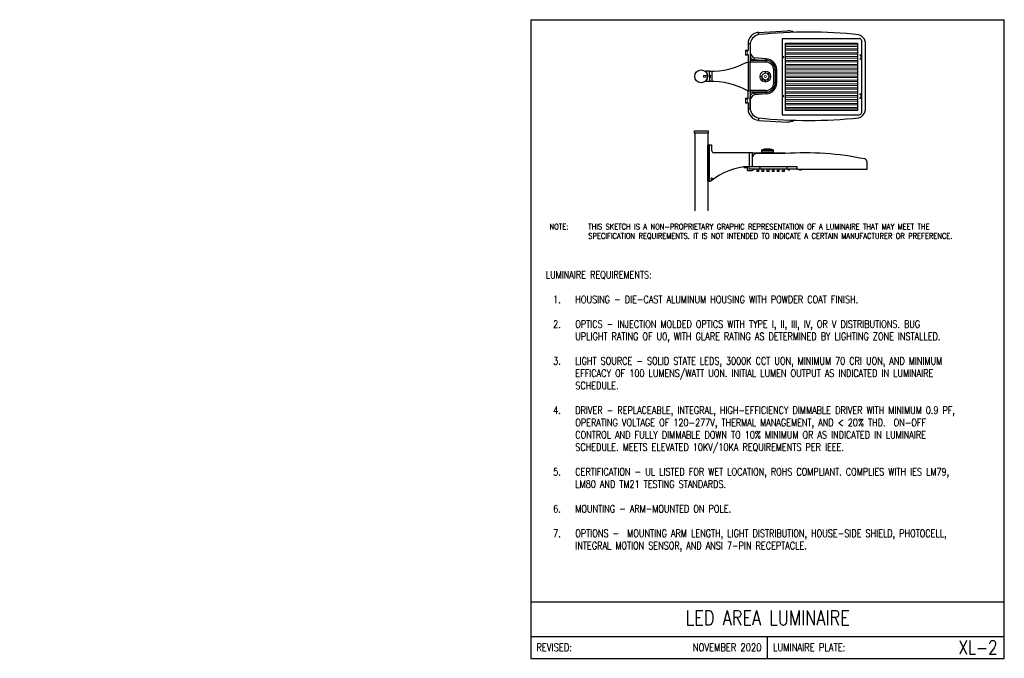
# Model space of a CAD drawing. Header units: inches. Extents: x -5.7 to 8.5, y -6.8 to 2.4.
import ezdxf
from ezdxf.enums import TextEntityAlignment as Align

# ---------------------------------------------------------------- set-up
doc = ezdxf.new("R2010")
doc.units = ezdxf.units.IN
doc.header["$MEASUREMENT"] = 0
for name, color, linetype, lineweight in [('E-DETL', 1, 'CONTINUOUS', 30), ('E-DETL-FINE', 9, 'CONTINUOUS', 0), ('E-LUM-PLAT', 8, 'CONTINUOUS', 13)]:
    doc.layers.add(name, color=color, linetype=linetype, lineweight=lineweight)
doc.layers.add('E-DETL-TEXT', color=3, linetype='CONTINUOUS')
doc.styles.add('romans', font='ROMANS.SHX', dxfattribs={"width": 0.8})
doc.styles.get("Standard").update_dxf_attribs({"font": 'ROMANS.SHX', "width": 0.8, "height": 0.125})

msp = doc.modelspace()

# ---------------------------------------------------------------- linework, layer by layer
at = {"layer": 'E-DETL'}
for p, q in [((1.659, 2.378), (1.659, -6.81)), ((1.659, 2.378), (8.468, 2.378)), ((8.468, -6.81), (8.468, 2.378)), ((4.931, 2.196), (5.35, 2.22)), ((4.931, 2.163), (4.931, 2.196)), ((4.814, 2.033), (4.782, 2.033)), ((4.782, 2.033), (4.782, 1.939)), ((4.814, 2.033), (4.814, 1.858)), ((5.271, 2.109), (5.271, 1.01)), ((5.271, 2.109), (6.386, 2.109)), ((6.413, 2.082), (6.413, 1.037)), ((6.468, 2.062), (6.468, 1.065)), ((4.782, 1.866), (4.782, 1.768)), ((4.814, 1.902), (4.814, 1.768)), ((4.767, 1.768), (4.782, 1.768)), ((4.782, 1.768), (4.814, 1.768)), ((4.782, 1.768), (4.782, 1.359)), ((5.04, 1.792), (4.814, 1.792)), ((5.04, 1.768), (4.814, 1.768)), ((4.814, 1.359), (4.814, 1.768)), ((4.875, 1.804), (4.875, 1.828)), ((5.04, 1.816), (4.875, 1.828)), ((4.875, 1.804), (5.04, 1.792)), ((5.04, 1.792), (5.04, 1.816)), ((5.04, 1.792), (5.04, 1.792)), ((5.04, 1.792), (5.04, 1.768)), ((4.225, 1.638), (4.171, 1.638)), ((4.171, 1.638), (4.171, 1.63)), ((4.225, 1.563), (4.225, 1.638)), ((4.225, 1.563), (4.225, 1.489)), ((4.26, 1.637), (4.26, 1.489)), ((5.172, 1.657), (5.152, 1.657)), ((5.152, 1.47), (5.152, 1.657)), ((5.172, 1.657), (5.172, 1.657)), ((5.172, 1.657), (5.172, 1.467)), ((5.172, 1.657), (5.195, 1.657)), ((5.195, 1.47), (5.195, 1.657)), ((4.171, 1.489), (4.171, 1.497)), ((4.225, 1.489), (4.171, 1.489)), ((5.172, 1.47), (5.152, 1.47)), ((5.172, 1.47), (5.172, 1.47)), ((5.172, 1.47), (5.195, 1.47)), ((4.767, 1.359), (4.782, 1.359)), ((4.782, 1.359), (4.814, 1.359)), ((4.782, 1.248), (4.782, 1.359)), ((4.814, 1.359), (4.814, 1.081)), ((5.04, 1.359), (4.814, 1.359)), ((5.04, 1.334), (4.814, 1.334)), ((4.875, 1.323), (5.04, 1.334)), ((4.875, 1.323), (4.875, 1.299)), ((5.04, 1.311), (4.875, 1.299)), ((5.04, 1.334), (5.04, 1.359)), ((5.04, 1.334), (5.04, 1.334)), ((5.04, 1.334), (5.04, 1.311)), ((4.782, 1.176), (4.782, 1.093)), ((4.814, 1.093), (4.814, 1.269)), ((4.814, 1.093), (4.782, 1.093)), ((5.271, 1.01), (6.386, 1.01)), ((4.931, 0.964), (4.931, 0.93)), ((4.931, 0.93), (5.35, 0.906)), ((4.018, 0.746), (4.018, -0.37)), ((4.201, 0.746), (4.201, -0.372)), ((4.223, 0.578), (4.258, 0.578)), ((4.258, 0.578), (4.258, 0.502)), ((4.796, 0.464), (4.288, 0.464)), ((4.847, 0.464), (5.314, 0.464)), ((5.314, 0.453), (4.909, 0.453)), ((5.314, 0.464), (5.314, 0.453)), ((6.495, 0.226), (6.495, 0.329)), ((4.725, 0.249), (4.723, 0.259)), ((4.768, 0.249), (4.725, 0.249)), ((4.768, 0.264), (4.768, 0.217)), ((4.781, 0.208), (4.843, 0.208)), ((4.843, 0.208), (4.873, 0.226)), ((4.952, 0.266), (4.952, 0.226)), ((5.341, 0.266), (5.341, 0.226)), ((5.486, 0.226), (6.495, 0.226)), ((4.223, 0.055), (4.244, 0.055)), ((1.659, -5.997), (8.468, -5.997)), ((1.659, -6.497), (8.468, -6.497)), ((5.064, -6.81), (5.064, -6.497)), ((1.659, -6.81), (8.468, -6.81))]:
    msp.add_line(p, q, dxfattribs=at)
for points in [[(5.322, 2.04), (6.356, 2.04), (6.356, 1.072), (5.322, 1.072)], [(4.01, 0.78), (4.209, 0.78), (4.209, 0.746), (4.01, 0.746)], [(4.201, 0.578), (4.223, 0.578), (4.223, 0.055), (4.201, 0.055)], [(4.796, 0.266), (4.847, 0.266), (4.847, 0.464), (4.796, 0.464)], [(5.142, 0.464), (4.978, 0.464), (4.978, 0.505), (5.142, 0.505)], [(4.796, 0.266), (5.486, 0.266), (5.486, 0.226), (4.796, 0.226)]]:
    msp.add_lwpolyline(points, close=True, dxfattribs=at)
msp.add_circle((4.107, 1.563), 0.0925, dxfattribs=at)
for centre, radius, start, end in [((4.946, 2.034), 0.163, 95.2584, 180.0977), ((4.961, 2.018), 0.148, 101.833, 173.8272), ((5.646, -4.848), 7.047, 84.0401, 95.8222), ((5.358, 2.068), 0.152, 56.9687, 92.7903), ((6.335, 2.032), 0.136, 12.9074, 71.9212), ((6.38, 2.076), 0.0335, 9.7456, 80.2544), ((4.77, 1.938), 0.0126, 263.5721, 2.9056), ((4.77, 1.867), 0.0126, 357.0944, 96.4279), ((4.906, 1.916), 0.0933, 188.3733, 250.754), ((4.869, 1.859), 0.0556, 181.3606, 276.1028), ((4.251, 2.725), 1.088, 268.6538, 298.3269), ((5.035, 1.656), 0.16, 0.3111, 88.0879), ((5.038, 1.658), 0.134, 359.2888, 89.3989), ((5.042, 1.657), 0.11, 359.6907, 90.8836), ((4.121, 1.572), 0.0763, 353.56, 49.2658), ((4.121, 1.555), 0.0763, 310.7342, 6.44), ((4.251, 0.402), 1.088, 61.6731, 91.3462), ((5.038, 1.468), 0.134, 270.6011, 0.7112), ((5.042, 1.469), 0.11, 269.1164, 0.3093), ((5.035, 1.471), 0.16, 271.9121, 359.6889), ((4.869, 1.267), 0.0556, 83.8972, 178.6394), ((4.906, 1.211), 0.0933, 109.246, 171.6267), ((4.946, 1.093), 0.163, 179.9023, 264.7416), ((4.961, 1.109), 0.148, 186.1728, 258.167), ((6.335, 1.095), 0.136, 288.0788, 347.0926), ((6.38, 1.043), 0.0335, 279.7456, 350.2544), ((5.646, 7.975), 7.047, 264.1778, 275.9599), ((5.358, 1.059), 0.152, 267.2097, 303.0313), ((4.296, 0.502), 0.0382, 179.3031, 258.1496), ((4.914, 0.382), 0.0711, 93.6028, 158.9869), ((5.06, 0.189), 0.327, 75.5151, 104.4849), ((5.598, -3.806), 4.268, 78.3387, 93.8093), ((6.446, 0.327), 0.0498, 2.1649, 72.4602), ((4.852, -0.704), 0.972, 93.2851, 128.6846), ((4.78, 0.221), 0.0128, 195.8904, 275.1029)]:
    msp.add_arc(centre, radius, start, end, dxfattribs=at)
at = {"layer": 'E-DETL-FINE'}
for p, q in [((5.289, 1.85), (5.271, 1.85)), ((6.402, 1.816), (6.402, 1.866)), ((5.289, 1.831), (5.271, 1.831)), ((5.289, 1.288), (5.271, 1.288)), ((6.402, 1.253), (6.402, 1.303)), ((5.289, 1.27), (5.271, 1.27))]:
    msp.add_line(p, q, dxfattribs=at)
for points in [[(6.413, 1.873), (6.391, 1.873), (6.391, 1.866), (6.413, 1.866)], [(6.413, 1.816), (6.391, 1.816), (6.391, 1.809), (6.413, 1.809)], [(6.413, 1.31), (6.391, 1.31), (6.391, 1.303), (6.413, 1.303)], [(6.413, 1.253), (6.391, 1.253), (6.391, 1.246), (6.413, 1.246)], [(5.357, 0.226), (5.38, 0.226), (5.38, 0.214), (5.357, 0.214)], [(5.523, 0.226), (5.546, 0.226), (5.546, 0.214), (5.523, 0.214)]]:
    msp.add_lwpolyline(points, close=True, dxfattribs=at)
for centre in [(5.289, 1.841), (5.289, 1.279)]:
    msp.add_circle(centre, 0.00913, dxfattribs=at)
at = {"layer": 'E-LUM-PLAT'}
for p, q in [((4.768, 1.926), (4.768, 1.879)), ((4.198, 1.577), (4.142, 1.577)), ((4.142, 1.577), (4.142, 1.563)), ((4.142, 1.55), (4.142, 1.563)), ((4.165, 1.563), (4.165, 1.577)), ((4.165, 1.563), (4.165, 1.55)), ((4.198, 1.55), (4.142, 1.55)), ((4.225, 1.557), (4.244, 1.557)), ((4.768, 1.235), (4.768, 1.188))]:
    msp.add_line(p, q, dxfattribs=at)
for points in [[(5.322, 2.016), (6.356, 2.016), (6.356, 1.994), (5.322, 1.994)], [(5.322, 2.016), (6.356, 2.016), (6.356, 1.994), (5.322, 1.994)], [(4.745, 1.926), (4.768, 1.926), (4.768, 1.939), (4.745, 1.939)], [(4.768, 1.879), (4.745, 1.879), (4.745, 1.926), (4.768, 1.926)], [(4.745, 1.866), (4.768, 1.866), (4.768, 1.879), (4.745, 1.879)], [(5.322, 1.959), (6.356, 1.959), (6.356, 1.938), (5.322, 1.938)], [(5.322, 1.959), (6.356, 1.959), (6.356, 1.938), (5.322, 1.938)], [(5.322, 1.903), (6.356, 1.903), (6.356, 1.882), (5.322, 1.882)], [(5.322, 1.847), (6.356, 1.847), (6.356, 1.826), (5.322, 1.826)], [(5.322, 1.791), (6.356, 1.791), (6.356, 1.77), (5.322, 1.77)], [(5.322, 1.735), (6.356, 1.735), (6.356, 1.714), (5.322, 1.714)], [(4.244, 1.546), (4.225, 1.546), (4.225, 1.58), (4.244, 1.58)], [(5.322, 1.679), (6.356, 1.679), (6.356, 1.657), (5.322, 1.657)], [(5.322, 1.622), (6.356, 1.622), (6.356, 1.601), (5.322, 1.601)], [(5.322, 1.566), (6.356, 1.566), (6.356, 1.545), (5.322, 1.545)], [(5.322, 1.51), (6.356, 1.51), (6.356, 1.489), (5.322, 1.489)], [(5.322, 1.454), (6.356, 1.454), (6.356, 1.433), (5.322, 1.433)], [(5.322, 1.398), (6.356, 1.398), (6.356, 1.377), (5.322, 1.377)], [(5.322, 1.342), (6.356, 1.342), (6.356, 1.321), (5.322, 1.321)], [(5.322, 1.286), (6.356, 1.286), (6.356, 1.264), (5.322, 1.264)], [(4.745, 1.235), (4.768, 1.235), (4.768, 1.248), (4.745, 1.248)], [(4.768, 1.188), (4.745, 1.188), (4.745, 1.235), (4.768, 1.235)], [(4.745, 1.175), (4.768, 1.175), (4.768, 1.188), (4.745, 1.188)], [(5.322, 1.229), (6.356, 1.229), (6.356, 1.208), (5.322, 1.208)], [(5.322, 1.173), (6.356, 1.173), (6.356, 1.152), (5.322, 1.152)], [(5.322, 1.117), (6.356, 1.117), (6.356, 1.096), (5.322, 1.096)], [(4.978, 0.485), (5.142, 0.485), (5.142, 0.491), (4.978, 0.491)], [(4.907, 0.196), (4.938, 0.196), (4.938, 0.226), (4.907, 0.226)], [(4.907, 0.196), (4.938, 0.196), (4.938, 0.226), (4.907, 0.226)], [(4.98, 0.196), (5.011, 0.196), (5.011, 0.226), (4.98, 0.226)], [(5.053, 0.196), (5.084, 0.196), (5.084, 0.226), (5.053, 0.226)], [(5.127, 0.196), (5.157, 0.196), (5.157, 0.226), (5.127, 0.226)], [(5.2, 0.196), (5.231, 0.196), (5.231, 0.226), (5.2, 0.226)], [(5.273, 0.196), (5.304, 0.196), (5.304, 0.226), (5.273, 0.226)]]:
    msp.add_lwpolyline(points, close=True, dxfattribs=at)
for centre, radius in [((5.031, 1.56), 0.0795), ((4.967, 1.56), 0.00764), ((5.031, 1.56), 0.0475), ((5.031, 1.56), 0.0155), ((5.031, 1.623), 0.00764), ((5.094, 1.56), 0.00764), ((5.031, 1.497), 0.00764), ((4.258, 0.091), 0.0104)]:
    msp.add_circle(centre, radius, dxfattribs=at)
for centre, radius, start, end in [((5.031, 1.56), 0.0612, 19.0697, 57.8919), ((5.031, 1.56), 0.06, 200.6126, 252.3435), ((5.031, 1.56), 0.0595, 292.7246, 342.5283), ((4.77, 1.248), 0.0126, 263.5721, 2.9056), ((4.77, 1.176), 0.0126, 357.0944, 96.4279), ((4.938, 0.211), 0.0152, 90, 270), ((5.011, 0.211), 0.0152, 90, 270), ((5.084, 0.211), 0.0152, 90, 270), ((5.157, 0.211), 0.0152, 90, 270), ((5.231, 0.211), 0.0152, 90, 270), ((5.304, 0.211), 0.0152, 90, 270)]:
    msp.add_arc(centre, radius, start, end, dxfattribs=at)

# ---------------------------------------------------------------- texts
at = {"layer": 'E-DETL', "char_height": 0.125}
for s, insert, attachment_point in [('\\A1; ', (-5.696, 1.397), 6), ('\\A1;  \\P ', (-5.067, 0.705), 4)]:
    msp.add_mtext(s, dxfattribs=dict(at, insert=insert, attachment_point=attachment_point))
at = {"layer": 'E-DETL-TEXT', "style": 'romans', "width": 0.8}
msp.add_text('LED AREA LUMINAIRE', height=0.2125, dxfattribs=at).set_placement((5.064, -6.334), align=Align.CENTER)
for s, p in [('REVISED:', (1.736, -6.653)), ('LUMINAIRE PLATE:', (5.141, -6.653))]:
    msp.add_text(s, height=0.11, dxfattribs=at).set_placement(p, align=Align.MIDDLE_LEFT)
for s, height, p in [('NOVEMBER 2020', 0.11, (4.975, -6.653)), ('XL-2', 0.1969, (8.37, -6.653))]:
    msp.add_text(s, height=height, dxfattribs=at).set_placement(p, align=Align.MIDDLE_RIGHT)
at = {"layer": 'E-DETL-TEXT', "insert": (2.642, 0.829), "char_height": 0.125, "attachment_point": 6}
msp.add_mtext('\\A1;', dxfattribs=at)
at = {"layer": 'E-DETL-TEXT', "attachment_point": 1}
for s, insert, char_height in [('\\pxi-3,l4,t4;NOTE:^ITHIS SKETCH IS A NON-PROPRIETARY GRAPHIC REPRESENTATION OF A LUMINAIRE THAT MAY MEET THE  \\P^I^ISPECIFICATION REQUIREMENTS. IT IS NOT INTENDED TO INDICATE A CERTAIN MANUFACTURER OR PREFERENCE.', (1.846, -0.56), 0.079687), ('LUMINAIRE REQUIREMENTS:\\P\\P\\pxi-3,l4,t4;1.^IHOUSING - DIE-CAST ALUMINUM HOUSING WITH POWDER COAT FINISH.\\P\\pi0,l0,tz;\\P\\pi-3,l4,t4;2.^IOPTICS - INJECTION MOLDED OPTICS WITH TYPE I, II, III, IV, OR V DISTRIBUTIONS. BUG UPLIGHT RATING OF U0, WITH GLARE RATING AS DETERMINED BY LIGHTING ZONE INSTALLED.\\P\\pi0,l0,tz;\\P\\pi-3,l4,t4;3.^ILIGHT SOURCE - SOLID STATE LEDS, 3000K CCT UON, MINIMUM 70 CRI UON, AND MINIMUM EFFICACY OF 100 LUMENS/WATT UON. INITIAL LUMEN OUTPUT AS INDICATED IN LUMINAIRE SCHEDULE.\\P\\pi0,l0,tz;\\P\\pi-3,l4,t4;4.^IDRIVER - REPLACEABLE, INTEGRAL, HIGH-EFFICIENCY DIMMABLE DRIVER WITH MINIMUM 0.9 PF, OPERATING VOLTAGE OF 120-277V, THERMAL MANAGEMENT, AND < 20% THD.  ON-OFF CONTROL AND FULLY DIMMABLE DOWN TO 10% MINIMUM OR AS INDICATED IN LUMINAIRE SCHEDULE. MEETS ELEVATED 10KV/10KA REQUIREMENTS PER IEEE.\\P\\pi0,l0,tz;\\P\\pi-3,l4,t4;5.^ICERTIFICATION - UL LISTED FOR WET LOCATION, ROHS COMPLIANT. COMPLIES WITH IES LM79, LM80 AND TM21 TESTING STANDARDS.\\P\\pi0,l0,tz;\\P\\pi-3,l4,t4;6.^IMOUNTING - ARM-MOUNTED ON POLE.\\P\\pi0,l0,tz;\\P\\pi-3,l4,t4;7.^IOPTIONS -  MOUNTING ARM LENGTH, LIGHT DISTRIBUTION, HOUSE-SIDE SHIELD, PHOTOCELL, INTEGRAL MOTION SENSOR, AND ANSI 7-PIN RECEPTACLE.', (1.872, -1.239), 0.10625)]:
    msp.add_mtext_dynamic_manual_height_columns(s, width=6.37764, gutter_width=0.625, heights=[0], dxfattribs=dict(at, insert=insert, char_height=char_height))

doc.saveas('drawing.dxf')
